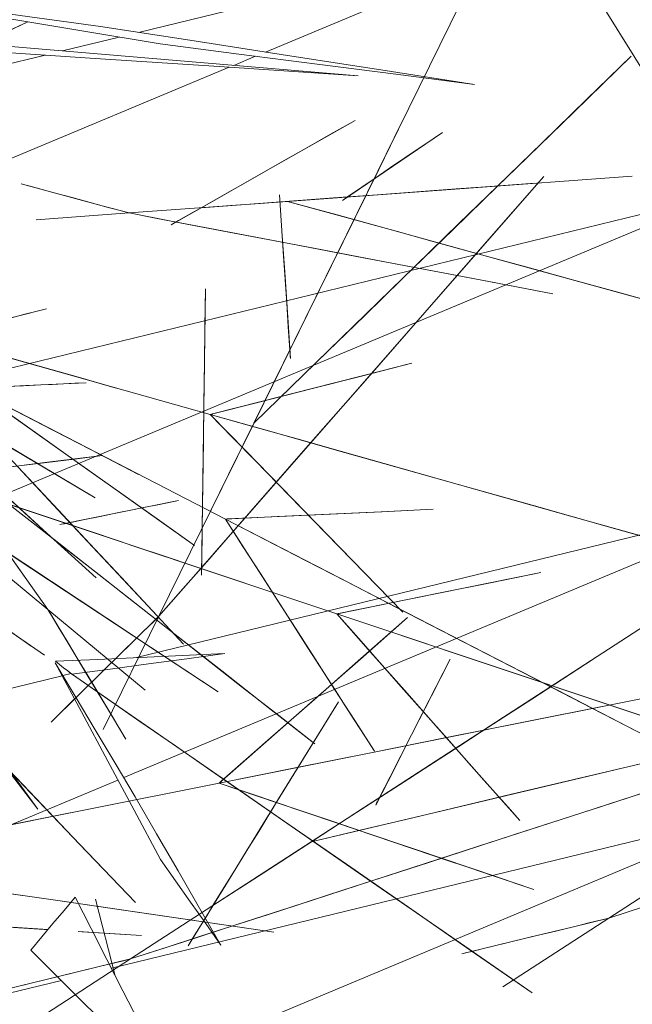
# Model space of a CAD drawing. Header units: centimetres. Extents: x 511 to 2122, y 723 to 1373.
# Tile 39 of 89: x 1384 to 1393, y 993 to 1008. Entities that reach past the tile are written whole.
import ezdxf

# ---------------------------------------------------------------- set-up
doc = ezdxf.new("R2010")
doc.units = ezdxf.units.CM
doc.layers.add('A-DETL-GENF', color=92, linetype='Continuous', lineweight=18)
doc.layers.add('G-IMPT', color=8, linetype='Continuous', lineweight=18)

# ---------------------------------------------------------------- blocks, each defined once
blk = doc.blocks.new('Vegetação 69 - Tree_Bamboo26_DWG-477148-PROJETO_TÉRREO')
at = {"layer": 'G-IMPT'}
for p, q in [((50.353, -52.322), (51.37, -58.741)), ((61.409, -52.607), (61.409, -75.796)), ((47.092, -53.404), (47.092, -56.323)), ((58.813, -54.05), (54.638, -57.756)), ((57.942, -53.905), (61.409, -75.796)), ((65.291, -53.98), (67.08, -65.271)), ((54.071, -55.537), (54.071, -58.046)), ((68.387, -61.128), (68.387, -56.647)), ((47.673, -58.413), (48.121, -56.984)), ((48.093, -57.074), (47.673, -58.413)), ((48.77, -57.558), (46.896, -57.585)), ((47.092, -57.538), (47.092, -73.528)), ((44.601, -57.802), (47.092, -73.528)), ((54.071, -58.063), (54.071, -58.262)), ((51.393, -58.885), (54.071, -75.796)), ((54.071, -59.849), (54.071, -75.796)), ((68.387, -62.921), (68.387, -61.548)), ((68.387, -71.7), (68.387, -63.387)), ((67.098, -65.389), (67.185, -65.94)), ((67.225, -66.19), (68.159, -72.086)), ((61.409, -75.796), (67.05, -73.963))]:
    blk.add_line(p, q, dxfattribs=at)
at = {"layer": 'G-IMPT', "flags": 128}
for points in [[(51.281, -48.005), (51.146, -51.237), (50.735, -61.041)], [(53.274, -59.868), (55.669, -58.089), (59.745, -55.062), (68.607, -48.48)], [(66.163, -50.623), (65.08, -52.54), (63.237, -55.803), (59.23, -62.898)], [(48.965, -56.635), (49.51, -55.285), (50.055, -53.936), (50.601, -52.587), (50.793, -52.11)], [(51.108, -52.136), (51.044, -53.67), (50.98, -55.204), (50.915, -56.738), (50.851, -58.272)], [(65.997, -52.02), (64.553, -53.682), (62.095, -56.51), (56.749, -62.659)], [(49.481, -52.645), (49.37, -52.997), (48.805, -54.802), (48.334, -56.302)], [(48.334, -56.302), (48.361, -56.216), (49.05, -54.019), (49.481, -52.645)], [(61.465, -52.754), (60.292, -54.617), (58.295, -57.788), (53.953, -64.683)], [(50.851, -58.272), (50.898, -57.153), (50.945, -56.034), (50.992, -54.915), (51.039, -53.797)], [(58.829, -54.036), (57.871, -54.886), (56.89, -55.757), (55.908, -56.629), (54.926, -57.5)], [(57.959, -59.797), (59.298, -58.433), (60.636, -57.068), (61.975, -55.704), (63.314, -54.339)], [(47.203, -54.461), (47.202, -55.353), (47.202, -56.246), (47.201, -57.138), (47.2, -58.03)], [(56.423, -54.564), (55.105, -55.109), (53.787, -55.655), (52.468, -56.2), (51.15, -56.746)], [(55.109, -54.621), (53.449, -55.58), (51.789, -56.539), (50.128, -57.497), (48.468, -58.456)], [(48.468, -58.456), (50.109, -57.508), (51.75, -56.561), (53.391, -55.614), (55.032, -54.666)], [(54.926, -57.5), (55.714, -56.802), (56.501, -56.103), (57.288, -55.404), (58.075, -54.705)], [(47.2, -57.336), (47.201, -56.74), (47.202, -56.145), (47.202, -55.549), (47.203, -54.954)], [(51.15, -56.746), (52.242, -56.261), (53.334, -55.776), (54.426, -55.291), (55.518, -54.807)], [(46.217, -55.214), (47.2, -58.03), (48.873, -62.824), (52.511, -73.246)], [(49.529, -55.238), (48.901, -56.794), (48.272, -58.35), (47.643, -59.906), (47.015, -61.462)], [(56.124, -59.368), (57.708, -58.299), (59.293, -57.23), (60.878, -56.161), (62.463, -55.092)], [(59.48, -55.247), (59.332, -56.485), (59.184, -57.724), (59.037, -58.962), (58.889, -60.2)], [(62.36, -55.312), (61.259, -56.434), (60.159, -57.555), (59.059, -58.676), (57.959, -59.797)], [(46.058, -56.953), (46.534, -56.664), (47.009, -56.374), (47.485, -56.084), (47.961, -55.794)], [(47.961, -55.794), (48.202, -56.122), (48.443, -56.45), (48.684, -56.778), (48.925, -57.106)], [(61.333, -55.854), (60.031, -56.732), (58.728, -57.611), (57.426, -58.489), (56.124, -59.368)], [(59.586, -58.97), (60.499, -58.179), (61.411, -57.387), (62.324, -56.595), (63.237, -55.803)], [(55.669, -58.089), (56.892, -57.605), (58.115, -57.121), (59.338, -56.637), (60.561, -56.152)], [(57.161, -59.588), (57.717, -58.706), (58.272, -57.825), (58.827, -56.943), (59.383, -56.061)], [(59.383, -56.061), (59.011, -56.651), (58.64, -57.241), (58.268, -57.831), (57.897, -58.42)], [(66.161, -68.181), (67.115, -65.158), (68.069, -62.136), (69.023, -59.113), (69.978, -56.091)], [(52.831, -61.526), (54.234, -60.227), (55.637, -58.928), (57.039, -57.629), (58.442, -56.33)], [(47.015, -61.462), (47.502, -60.255), (47.99, -59.048), (48.478, -57.841), (48.965, -56.635)], [(57.883, -58.883), (58.936, -58.29), (59.989, -57.696), (61.042, -57.103), (62.095, -56.51)], [(62.095, -56.51), (61.314, -56.95), (60.534, -57.39), (59.753, -57.829), (58.973, -58.269)], [(62.87, -56.453), (62.243, -57.563), (61.616, -58.673), (60.989, -59.783), (60.362, -60.893)], [(58.844, -56.832), (58.051, -57.146), (57.257, -57.461), (56.463, -57.775), (55.669, -58.089)], [(62.567, -59.741), (62.56, -59.028), (62.553, -58.315), (62.546, -57.601), (62.54, -56.888)], [(48.925, -57.106), (48.122, -57.295), (47.319, -57.485), (46.516, -57.674), (45.713, -57.864)], [(61.605, -57.074), (60.768, -58.036), (59.932, -58.998), (59.095, -59.96), (58.259, -60.922)], [(68.001, -63.821), (68.738, -62.102), (69.475, -60.383), (70.212, -58.663), (70.948, -56.944)], [(70.948, -56.944), (70.395, -58.346), (69.841, -59.748), (69.287, -61.151), (68.733, -62.553)], [(47.2, -58.03), (47.2, -57.857), (47.2, -57.683), (47.2, -57.509), (47.2, -57.336)], [(57.442, -57.256), (56.289, -58.324), (55.137, -59.391), (53.984, -60.458), (52.831, -61.526)], [(53.068, -57.53), (53.525, -58.296), (53.982, -59.062), (54.438, -59.829), (54.895, -60.595)], [(53.32, -57.953), (53.257, -57.847), (53.194, -57.741), (53.131, -57.635), (53.068, -57.53)], [(58.889, -60.2), (58.967, -59.542), (59.046, -58.885), (59.124, -58.227), (59.203, -57.569)], [(60.65, -60.235), (60.786, -59.534), (60.922, -58.834), (61.058, -58.134), (61.194, -57.434)], [(61.166, -57.578), (61.088, -57.98), (61.01, -58.382), (60.932, -58.784), (60.854, -59.186)], [(54.496, -60.778), (55.446, -60.03), (56.396, -59.283), (57.345, -58.536), (58.295, -57.788)], [(58.295, -57.788), (57.591, -58.342), (56.887, -58.896), (56.183, -59.45), (55.479, -60.004)], [(60.362, -60.893), (60.819, -60.084), (61.276, -59.274), (61.734, -58.465), (62.191, -57.655)], [(47.452, -61.436), (47.389, -60.585), (47.326, -59.733), (47.263, -58.882), (47.2, -58.03)], [(47.2, -58.03), (47.297, -59.342), (47.394, -60.654), (47.492, -61.966), (47.589, -63.278)], [(49.314, -59.27), (50.588, -58.942), (51.862, -58.615), (53.136, -58.287), (54.409, -57.959)], [(54.409, -57.959), (53.529, -58.229), (52.649, -58.499), (51.769, -58.77), (50.889, -59.04)], [(54.54, -59.999), (54.235, -59.487), (53.93, -58.976), (53.625, -58.465), (53.32, -57.953)], [(53.669, -61.898), (53.861, -60.916), (54.054, -59.934), (54.247, -58.953), (54.44, -57.971)], [(54.44, -57.971), (54.343, -58.047), (54.246, -58.123), (54.15, -58.2), (54.053, -58.276)], [(54.111, -58.224), (52.956, -59.249), (51.801, -60.275), (50.645, -61.3), (49.49, -62.326)], [(51.071, -60.921), (51.831, -60.247), (52.591, -59.572), (53.351, -58.898), (54.111, -58.224)], [(52.261, -59.151), (53.113, -58.885), (53.965, -58.62), (54.817, -58.355), (55.669, -58.089)], [(54.053, -58.276), (53.957, -59.181), (53.861, -60.087), (53.765, -60.993), (53.669, -61.898)], [(58.973, -58.269), (57.759, -58.953), (56.545, -59.637), (55.331, -60.321), (54.117, -61.005)], [(55.669, -58.089), (55.503, -58.141), (55.337, -58.193), (55.172, -58.244), (55.006, -58.296)], [(60.53, -58.151), (59.478, -59.064), (58.425, -59.977), (57.373, -60.89), (56.32, -61.804)], [(58.259, -60.922), (58.869, -60.221), (59.479, -59.519), (60.089, -58.817), (60.699, -58.115)], [(55.006, -58.296), (54.437, -58.473), (53.869, -58.65), (53.3, -58.827), (52.732, -59.004)], [(57.897, -58.42), (57.217, -59.499), (56.538, -60.578), (55.859, -61.657), (55.179, -62.735)], [(52.607, -58.682), (54.895, -60.595), (58.79, -63.852), (67.259, -70.933)], [(62.557, -58.673), (62.559, -58.94), (62.562, -59.207), (62.564, -59.474), (62.567, -59.741)], [(54.117, -61.005), (55.058, -60.475), (56, -59.944), (56.942, -59.414), (57.883, -58.883)], [(56.32, -61.804), (57.136, -61.095), (57.953, -60.387), (58.769, -59.679), (59.586, -58.97)], [(57.437, -61.69), (57.464, -60.977), (57.492, -60.265), (57.519, -59.552), (57.546, -58.839)], [(57.546, -58.839), (57.545, -58.876), (57.544, -58.912), (57.542, -58.949), (57.541, -58.986)], [(69.255, -58.964), (68.481, -61.269), (67.708, -63.573), (66.934, -65.877), (66.161, -68.181)], [(50.889, -59.04), (49.92, -59.324), (48.951, -59.608), (47.982, -59.892), (47.013, -60.177)], [(52.732, -59.004), (52.614, -59.041), (52.496, -59.077), (52.379, -59.114), (52.261, -59.151)], [(57.541, -58.986), (57.525, -59.395), (57.509, -59.804), (57.494, -60.213), (57.478, -60.622)], [(60.854, -59.186), (60.803, -59.448), (60.752, -59.71), (60.701, -59.972), (60.65, -60.235)], [(47.013, -60.177), (47.589, -59.95), (48.164, -59.723), (48.739, -59.496), (49.314, -59.27)], [(47.961, -60.212), (47.766, -60.015), (47.571, -59.817), (47.376, -59.62), (47.181, -59.422)], [(47.181, -59.422), (48.368, -60.624), (49.556, -61.826), (50.743, -63.029), (51.93, -64.231)], [(55.179, -62.735), (55.675, -61.949), (56.17, -61.162), (56.666, -60.375), (57.161, -59.588)], [(65.569, -59.858), (65.251, -60.435), (64.934, -61.012), (64.617, -61.589), (64.3, -62.166)], [(65.393, -60.177), (65.437, -60.097), (65.481, -60.017), (65.525, -59.937), (65.569, -59.858)], [(69, -59.724), (69.201, -60.695), (69.247, -60.915)], [(69.247, -60.915), (69.063, -60.028), (69, -59.724)], [(55.479, -60.004), (54.384, -60.866), (53.289, -61.728), (52.194, -62.59), (51.099, -63.451)], [(54.895, -60.595), (54.806, -60.446), (54.718, -60.297), (54.629, -60.148), (54.54, -59.999)], [(64.663, -59.995), (64.3, -62.166), (63.681, -65.862), (62.336, -73.899)], [(49.823, -65.545), (49.357, -64.211), (48.892, -62.878), (48.427, -61.545), (47.961, -60.212)], [(47.961, -60.212), (48.273, -61.104), (48.584, -61.996), (48.895, -62.887), (49.206, -63.779)], [(49.408, -61.677), (49.046, -61.311), (48.685, -60.945), (48.323, -60.578), (47.961, -60.212)], [(64.546, -61.717), (64.758, -61.332), (64.97, -60.947), (65.182, -60.562), (65.393, -60.177)], [(56.859, -63.39), (56.368, -62.691), (55.877, -61.993), (55.386, -61.294), (54.895, -60.595)], [(54.895, -60.595), (55.652, -61.672), (56.408, -62.748), (57.165, -63.824), (57.921, -64.901)], [(51.099, -63.451), (51.948, -62.783), (52.797, -62.114), (53.647, -61.446), (54.496, -60.778)], [(57.478, -60.622), (57.468, -60.889), (57.457, -61.156), (57.447, -61.423), (57.437, -61.69)], [(44.177, -67.04), (45.901, -65.51), (47.624, -63.98), (49.348, -62.451), (51.071, -60.921)], [(47.634, -65.928), (48.409, -64.706), (49.184, -63.485), (49.96, -62.263), (50.735, -61.041)], [(50.735, -61.041), (50.241, -61.819), (49.748, -62.596), (49.255, -63.374), (48.761, -64.152)], [(50.735, -61.044), (50.659, -62.864), (50.582, -64.684), (50.506, -66.504), (50.43, -68.325)], [(50.52, -66.163), (50.574, -64.883), (50.628, -63.603), (50.681, -62.323), (50.735, -61.044)], [(50.767, -61.102), (50.759, -61.087), (50.751, -61.072), (50.743, -61.057), (50.735, -61.041)], [(50.735, -61.041), (51.419, -62.351), (52.104, -63.66), (52.788, -64.969), (53.473, -66.279)], [(53.473, -66.279), (52.796, -64.984), (52.12, -63.69), (51.443, -62.396), (50.767, -61.102)], [(48.219, -71.768), (48.027, -69.185), (47.836, -66.602), (47.644, -64.019), (47.452, -61.436)], [(51.93, -64.231), (51.299, -63.592), (50.669, -62.954), (50.038, -62.315), (49.408, -61.677)], [(64.3, -62.166), (64.361, -62.054), (64.423, -61.942), (64.485, -61.829), (64.546, -61.717)], [(56.668, -62.078), (56.4, -62.008), (56.131, -61.939), (55.862, -61.869), (55.593, -61.8)], [(55.593, -61.8), (57.229, -62.223), (58.865, -62.646), (60.501, -63.069), (62.136, -63.492)], [(61.001, -65.701), (59.918, -64.795), (58.835, -63.889), (57.752, -62.984), (56.668, -62.078)], [(56.668, -62.078), (57.393, -62.684), (58.118, -63.289), (58.842, -63.895), (59.567, -64.501)], [(58.661, -62.593), (58.163, -62.464), (57.665, -62.336), (57.167, -62.207), (56.668, -62.078)], [(64.3, -62.166), (63.897, -63.05), (63.494, -63.933), (63.092, -64.817), (62.689, -65.7)], [(63.254, -64.46), (63.515, -63.887), (63.777, -63.313), (64.038, -62.74), (64.3, -62.166)], [(49.49, -62.326), (48.162, -63.504), (46.834, -64.683), (45.505, -65.862), (44.177, -67.04)], [(52.205, -64.224), (53.341, -63.833), (54.477, -63.442), (55.613, -63.051), (56.749, -62.659)], [(56.748, -62.661), (55.755, -63.803), (54.763, -64.945), (53.77, -66.086), (52.778, -67.228)], [(56.749, -62.659), (56.026, -62.908), (55.303, -63.157), (54.58, -63.406), (53.857, -63.655)], [(53.956, -65.872), (54.654, -65.069), (55.352, -64.267), (56.05, -63.464), (56.748, -62.661)], [(56.749, -62.659), (56.515, -63.864), (56.281, -65.068), (56.047, -66.272), (55.813, -67.476)], [(56.738, -62.716), (56.741, -62.702), (56.743, -62.688), (56.746, -62.674), (56.749, -62.659)], [(62.136, -63.492), (61.268, -63.267), (60.399, -63.043), (59.53, -62.818), (58.661, -62.593)], [(68.733, -62.553), (67.879, -64.613), (67.025, -66.672), (66.171, -68.732), (65.317, -70.792)], [(48.832, -69.372), (48.842, -67.735), (48.853, -66.098), (48.863, -64.461), (48.873, -62.824)], [(48.873, -62.824), (48.865, -64.037), (48.858, -65.251), (48.85, -66.465), (48.843, -67.678)], [(55.091, -65.34), (56.126, -64.729), (57.16, -64.119), (58.195, -63.508), (59.23, -62.898)], [(55.813, -67.476), (56.044, -66.286), (56.275, -65.096), (56.507, -63.906), (56.738, -62.716)], [(59.229, -62.899), (58.485, -64.216), (57.741, -65.534), (56.997, -66.851), (56.253, -68.168)], [(59.23, -62.898), (58.571, -63.286), (57.913, -63.675), (57.254, -64.063), (56.596, -64.452)], [(57.137, -66.604), (57.66, -65.678), (58.183, -64.752), (58.706, -63.825), (59.229, -62.899)], [(59.23, -62.955), (59.23, -62.941), (59.23, -62.926), (59.23, -62.912), (59.23, -62.898)], [(59.23, -62.898), (59.242, -64.124), (59.253, -65.351), (59.265, -66.578), (59.276, -67.804)], [(59.276, -67.804), (59.265, -66.592), (59.253, -65.38), (59.242, -64.167), (59.23, -62.955)], [(64.018, -63.849), (63.962, -63.652), (63.906, -63.455), (63.85, -63.258), (63.793, -63.061)], [(63.793, -63.061), (64.135, -64.26), (64.477, -65.459), (64.818, -66.659), (65.16, -67.858)], [(47.589, -63.278), (47.746, -65.4), (47.904, -67.523), (48.061, -69.646), (48.219, -71.768)], [(62.816, -71.866), (61.327, -69.747), (59.838, -67.628), (58.349, -65.509), (56.859, -63.39)], [(49.206, -63.779), (49.776, -65.41), (50.345, -67.04), (50.914, -68.671), (51.483, -70.302)], [(53.857, -63.655), (53.042, -63.936), (52.228, -64.216), (51.413, -64.497), (50.598, -64.777)], [(62.114, -69.495), (61.283, -68.084), (60.452, -66.673), (59.621, -65.263), (58.79, -63.852)], [(58.79, -63.852), (59.406, -64.898), (60.022, -65.943), (60.638, -66.989), (61.254, -68.035)], [(63.33, -67.96), (63.502, -66.932), (63.674, -65.904), (63.846, -64.877), (64.018, -63.849)], [(64.018, -63.849), (63.903, -64.536), (63.788, -65.224), (63.673, -65.911), (63.558, -66.599)], [(64.434, -65.31), (64.33, -64.945), (64.226, -64.579), (64.122, -64.214), (64.018, -63.849)], [(65.317, -70.792), (65.988, -69.049), (66.659, -67.306), (67.33, -65.564), (68.001, -63.821)], [(48.761, -64.152), (48.205, -65.028), (47.649, -65.904), (47.093, -66.78), (46.537, -67.656)], [(50.598, -64.777), (51, -64.639), (51.402, -64.501), (51.803, -64.362), (52.205, -64.224)], [(49.354, -64.504), (49.392, -64.536), (49.429, -64.569), (49.467, -64.601), (49.505, -64.634)], [(52.282, -67.028), (51.55, -66.397), (50.818, -65.766), (50.086, -65.135), (49.354, -64.504)], [(56.596, -64.452), (55.854, -64.89), (55.112, -65.328), (54.37, -65.765), (53.628, -66.203)], [(59.567, -64.501), (60.892, -65.609), (62.217, -66.717), (63.542, -67.825), (64.867, -68.933)], [(60.083, -71.418), (60.876, -69.679), (61.669, -67.939), (62.461, -66.2), (63.254, -64.46)], [(49.505, -64.634), (49.925, -64.996), (50.345, -65.358), (50.765, -65.72), (51.186, -66.082)], [(49.702, -66.925), (50.765, -66.364), (51.827, -65.804), (52.89, -65.244), (53.953, -64.683)], [(53.952, -64.685), (53.146, -65.965), (52.34, -67.245), (51.534, -68.525), (50.728, -69.805)], [(53.953, -64.683), (53.276, -65.04), (52.6, -65.396), (51.924, -65.753), (51.247, -66.11)], [(51.685, -68.285), (52.252, -67.385), (52.818, -66.485), (53.385, -65.585), (53.952, -64.685)], [(53.953, -64.683), (53.906, -65.909), (53.859, -67.135), (53.812, -68.361), (53.765, -69.587)], [(53.765, -69.587), (53.811, -68.375), (53.858, -67.164), (53.904, -65.952), (53.951, -64.74)], [(53.951, -64.74), (53.951, -64.726), (53.952, -64.712), (53.952, -64.698), (53.953, -64.683)], [(57.921, -64.901), (59.145, -66.642), (60.369, -68.383), (61.593, -70.125), (62.816, -71.866)], [(60.065, -65.048), (60.114, -65.056), (60.163, -65.065), (60.212, -65.073), (60.261, -65.082)], [(63.873, -65.712), (62.921, -65.546), (61.969, -65.38), (61.017, -65.214), (60.065, -65.048)], [(60.261, -65.082), (60.808, -65.177), (61.354, -65.273), (61.901, -65.368), (62.447, -65.463)], [(53.628, -66.203), (53.993, -65.987), (54.359, -65.771), (54.725, -65.556), (55.091, -65.34)], [(62.447, -65.463), (62.804, -65.526), (63.16, -65.588), (63.517, -65.65), (63.873, -65.712)], [(65.16, -67.858), (64.979, -67.221), (64.797, -66.584), (64.616, -65.947), (64.434, -65.31)], [(45.466, -65.646), (45.465, -66.538), (45.464, -67.431), (45.464, -68.323), (45.463, -69.215)], [(45.466, -66.139), (45.466, -66.016), (45.466, -65.893), (45.466, -65.769), (45.466, -65.646)], [(51.483, -70.302), (51.068, -69.113), (50.653, -67.923), (50.238, -66.734), (49.823, -65.545)], [(62.689, -65.7), (62.037, -67.13), (61.386, -68.559), (60.735, -69.989), (60.083, -71.418)], [(64.867, -68.933), (63.9, -68.125), (62.934, -67.317), (61.968, -66.509), (61.001, -65.701)], [(46.537, -67.656), (46.811, -67.224), (47.086, -66.792), (47.36, -66.36), (47.634, -65.928)], [(47.962, -72.768), (49.46, -71.044), (50.959, -69.32), (52.458, -67.596), (53.956, -65.872)], [(61.33, -70.086), (61.918, -69.03), (62.506, -67.974), (63.093, -66.918), (63.681, -65.862)], [(63.681, -65.862), (63.245, -66.645), (62.81, -67.428), (62.374, -68.21), (61.938, -68.993)], [(45.463, -68.521), (45.464, -67.926), (45.465, -67.33), (45.465, -66.735), (45.466, -66.139)], [(51.247, -66.11), (50.485, -66.512), (49.723, -66.913), (48.961, -67.315), (48.199, -67.717)], [(50.06, -77.158), (50.175, -74.409), (50.29, -71.66), (50.405, -68.912), (50.52, -66.163)], [(51.186, -66.082), (51.46, -66.319), (51.734, -66.555), (52.008, -66.791), (52.282, -67.028)], [(44.48, -66.399), (45.463, -69.215), (47.136, -74.009), (50.557, -83.808)], [(52.643, -74.56), (53.767, -72.571), (54.89, -70.582), (56.013, -68.593), (57.137, -66.604)], [(63.558, -66.599), (63.347, -67.856), (63.137, -69.114), (62.927, -70.371), (62.716, -71.628)], [(48.199, -67.717), (48.575, -67.519), (48.95, -67.321), (49.326, -67.123), (49.702, -66.925)], [(52.778, -67.228), (51.574, -68.613), (50.37, -69.998), (49.166, -71.383), (47.962, -72.768)], [(63.396, -67.12), (63.409, -67.155), (63.422, -67.189), (63.435, -67.223), (63.448, -67.258)], [(64.395, -69.793), (64.146, -69.125), (63.896, -68.457), (63.646, -67.788), (63.396, -67.12)], [(63.448, -67.258), (63.591, -67.641), (63.734, -68.025), (63.878, -68.408), (64.021, -68.792)], [(48.843, -67.678), (48.831, -69.566), (48.819, -71.454), (48.807, -73.342), (48.795, -75.23)], [(61.254, -68.035), (62.213, -69.662), (63.171, -71.288), (64.129, -72.915), (65.087, -74.542)], [(62.716, -71.628), (62.87, -70.711), (63.023, -69.794), (63.177, -68.877), (63.33, -67.96)], [(56.253, -68.168), (55.351, -69.766), (54.448, -71.364), (53.546, -72.962), (52.643, -74.56)], [(46.816, -76.017), (48.033, -74.084), (49.25, -72.151), (50.467, -70.218), (51.685, -68.285)], [(50.43, -68.325), (50.337, -70.533), (50.245, -72.741), (50.152, -74.949), (50.06, -77.158)], [(45.463, -69.215), (45.463, -69.042), (45.463, -68.868), (45.463, -68.695), (45.463, -68.521)], [(64.021, -68.792), (64.115, -69.042), (64.208, -69.292), (64.302, -69.543), (64.395, -69.793)], [(61.938, -68.993), (61.261, -70.211), (60.583, -71.428), (59.905, -72.646), (59.228, -73.864)], [(45.715, -72.622), (45.652, -71.77), (45.589, -70.918), (45.526, -70.067), (45.463, -69.215)], [(45.463, -69.215), (45.56, -70.527), (45.657, -71.839), (45.755, -73.151), (45.852, -74.463)], [(48.795, -75.23), (48.805, -73.766), (48.814, -72.301), (48.823, -70.837), (48.832, -69.372)], [(65.087, -74.542), (64.344, -73.28), (63.601, -72.018), (62.857, -70.756), (62.114, -69.495)], [(50.728, -69.805), (49.75, -71.358), (48.772, -72.911), (47.794, -74.464), (46.816, -76.017)], [(59.228, -73.864), (59.753, -72.919), (60.279, -71.975), (60.805, -71.03), (61.33, -70.086)]]:
    blk.add_lwpolyline(points, dxfattribs=at)
blk = doc.blocks.new('Vegetação 69 - Vegetação 69-476257-PROJETO_TÉRREO')
at = {"xscale": 0.6422813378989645, "yscale": 0.6422813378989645, "zscale": 0.6422813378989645}
blk.add_blockref('Vegetação 69 - Tree_Bamboo26_DWG-477148-PROJETO_TÉRREO', (-33.484, 17.562), dxfattribs=at)

msp = doc.modelspace()

# ---------------------------------------------------------------- block references
at = {"layer": 'A-DETL-GENF', "rotation": 103.707726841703}
msp.add_blockref('Vegetação 69 - Vegetação 69-476257-PROJETO_TÉRREO', (1365.59, 991.882), dxfattribs=at)

doc.saveas('drawing.dxf')
